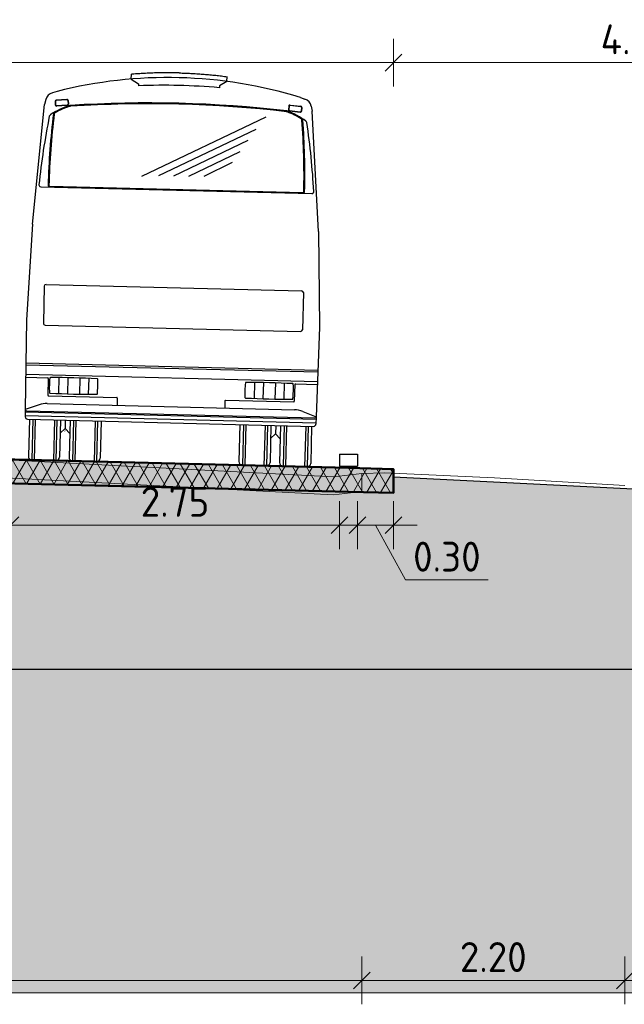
# Model space of a CAD drawing. Header units: metres. Extents: x -54 to 109, y -117 to 84.
# Tile 24 of 256: x -30.31 to -25.26, y -77.15 to -68.92. Entities that reach past the tile are written whole.
import ezdxf

# ---------------------------------------------------------------- set-up
doc = ezdxf.new("R2010")
doc.units = ezdxf.units.M
doc.linetypes.add('AL-NAP_LIJN', pattern=[15.25, 12, -1.5, 0.25, -1.5])
doc.layers.get('Defpoints').update_dxf_attribs({"color": 151})
for name, color, linetype, lineweight in [('B-WE-GW-MAAIVELD-GD', 253, 'Continuous', 18), ('N-WE-GR-BOOM-S', 90, 'Continuous', 25), ('N-WE-VH-VERHARDING-GD', 252, 'Continuous', 50), ('N-WE-VH-VERHARDING_ASFALT_DEKLAAG-AD', 252, 'Continuous', 18), ('N-WE-VW-MARKERING-GD', 7, 'Continuous', 35), ('N-WE-VW-MARKERING-S', 7, 'Continuous', 25), ('X-XX-AL-AANKLEDING-SD', 7, 'Continuous', 25), ('X-XX-AL-M', 7, 'Continuous', 18), ('X-XX-AL-NAP-GD', 7, 'AL-NAP_LIJN', 25), ('X-XX-AL_BINDEND-M', 10, 'Continuous', 18)]:
    doc.layers.add(name, color=color, linetype=linetype, lineweight=lineweight)
doc.layers.add('N-WE-GW-GROND_ZAND_DRAINEERZAND-V', color=7, linetype='Continuous', lineweight=18, true_color=0xf6e8be)
doc.layers.add('N-WE-GW-GROND_ZAND_FUNDERINGSZAND-V', color=7, linetype='Continuous', lineweight=18, true_color=0xf8ed6b)
doc.styles.add('NLCS-ISO-M100-T25', font='NLCS-ISO.ttf', dxfattribs={"height": 0.25})
doc.dimstyles.new('NLCS-M100-T25-SCHRAP_L2_H2', dxfattribs={"dimscale": 0.1, "dimtxt": 2.5, "dimasz": 1.4, "dimexe": 2, "dimexo": 2, "dimgap": 0.7, "dimtad": 1, "dimzin": 0, "dimdsep": 46, "dimtxsty": 'NLCS-ISO-M100-T25', "dimblk": 'OBLIQUE', "dimcen": 0, "dimdle": 2, "dimclrd": 256, "dimclre": 256, "dimclrt": 256, "dimazin": 0, "dimtfac": 1, "dimtdec": 3, "dimtofl": 0, "dimtmove": 0, "dimatfit": 3, "dimldrblk": 'OBLIQUE', "dimfxl": 2, "dimfxlon": 1, "dimtfillclr": 256, "dimtolj": 1, "dimtzin": 0, "dimlwd": -1, "dimlwe": -1, "dimarcsym": 0})

# ---------------------------------------------------------------- blocks, each defined once
blk = doc.blocks.new('VW-MARKERING_015')
at = {"layer": 'N-WE-VW-MARKERING-S'}
for p, q in [((-0.075, 0.1), (0.075, 0.1)), ((-0.075, 0.1), (-0.075, 0)), ((0.075, 0.1), (0.075, 0)), ((-0.075, 0), (0.075, 0))]:
    blk.add_line(p, q, dxfattribs=at)
blk = doc.blocks.new('_Oblique')
at = {"color": 0, "linetype": 'ByBlock', "lineweight": -2}
blk.add_line((-0.5, -0.5), (0.5, 0.5), dxfattribs=at)
blk = doc.blocks.new('*D276')
at = {"layer": 'Defpoints', "color": 0, "transparency": 16777216}
for p in [(-30.3851, -72.5794), (-27.6351, -72.6491), (-27.6351, -73.143)]:
    blk.add_point(p, dxfattribs=at)
at = {"layer": 'X-XX-AL_BINDEND-M', "transparency": 16777216}
for p, q in [((-30.3851, -72.943), (-30.3851, -73.343)), ((-27.6351, -72.943), (-27.6351, -73.343)), ((-30.5851, -73.143), (-27.4351, -73.143))]:
    blk.add_line(p, q, dxfattribs=at)
at = {"layer": 'X-XX-AL_BINDEND-M', "transparency": 16777216, "xscale": 0.14, "yscale": 0.14, "zscale": 0.14, "rotation": 180}
blk.add_blockref('_Oblique', (-30.3851, -73.143), dxfattribs=at)
at = {"layer": 'X-XX-AL_BINDEND-M', "transparency": 16777216, "xscale": 0.14, "yscale": 0.14, "zscale": 0.14}
blk.add_blockref('_Oblique', (-27.6351, -73.143), dxfattribs=at)
at = {"layer": 'X-XX-AL_BINDEND-M', "transparency": 16777216, "insert": (-29.0101, -72.948), "char_height": 0.25, "attachment_point": 5, "style": 'NLCS-ISO-M100-T25'}
blk.add_mtext('\\A1;2.75', dxfattribs=at)
blk = doc.blocks.new('*D277')
at = {"layer": 'Defpoints', "color": 0, "transparency": 16777216}
for p in [(-27.4851, -72.6491), (-27.1851, -72.674), (-27.1851, -73.143)]:
    blk.add_point(p, dxfattribs=at)
at = {"layer": 'X-XX-AL_BINDEND-M', "transparency": 16777216}
for p, q in [((-27.4851, -72.943), (-27.4851, -73.343)), ((-27.1851, -72.943), (-27.1851, -73.343)), ((-27.6851, -73.143), (-26.9851, -73.143)), ((-27.3351, -73.143), (-27.0832, -73.6016)), ((-27.0832, -73.6016), (-26.3932, -73.6016))]:
    blk.add_line(p, q, dxfattribs=at)
at = {"layer": 'X-XX-AL_BINDEND-M', "transparency": 16777216, "xscale": 0.14, "yscale": 0.14, "zscale": 0.14, "rotation": 180}
blk.add_blockref('_Oblique', (-27.4851, -73.143), dxfattribs=at)
at = {"layer": 'X-XX-AL_BINDEND-M', "transparency": 16777216, "xscale": 0.14, "yscale": 0.14, "zscale": 0.14}
blk.add_blockref('_Oblique', (-27.1851, -73.143), dxfattribs=at)
at = {"layer": 'X-XX-AL_BINDEND-M', "transparency": 16777216, "insert": (-26.7382, -73.4066), "char_height": 0.25, "attachment_point": 5, "style": 'NLCS-ISO-M100-T25'}
blk.add_mtext('\\A1;0.30', dxfattribs=at)
blk = doc.blocks.new('*D278')
at = {"layer": 'Defpoints', "color": 0, "transparency": 16777216}
for p in [(-27.1851, -69.2772), (-34.1851, -72.674), (-27.1851, -72.674)]:
    blk.add_point(p, dxfattribs=at)
at = {"layer": 'X-XX-AL_BINDEND-M', "transparency": 16777216}
for p, q in [((-34.1851, -69.4772), (-34.1851, -69.0772)), ((-27.1851, -69.4772), (-27.1851, -69.0772)), ((-34.3851, -69.2772), (-26.9851, -69.2772))]:
    blk.add_line(p, q, dxfattribs=at)
at = {"layer": 'X-XX-AL_BINDEND-M', "transparency": 16777216, "xscale": 0.14, "yscale": 0.14, "zscale": 0.14, "rotation": 180}
blk.add_blockref('_Oblique', (-34.1851, -69.2772), dxfattribs=at)
at = {"layer": 'X-XX-AL_BINDEND-M', "transparency": 16777216, "xscale": 0.14, "yscale": 0.14, "zscale": 0.14}
blk.add_blockref('_Oblique', (-27.1851, -69.2772), dxfattribs=at)
at = {"layer": 'X-XX-AL_BINDEND-M', "transparency": 16777216, "insert": (-30.6851, -69.0822), "char_height": 0.25, "attachment_point": 5, "style": 'NLCS-ISO-M100-T25'}
blk.add_mtext('\\A1;7.00', dxfattribs=at)
blk = doc.blocks.new('*D279')
at = {"layer": 'Defpoints', "color": 0, "transparency": 16777216}
for p in [(-23.1351, -69.2772), (-27.1851, -72.674), (-23.1351, -72.9452)]:
    blk.add_point(p, dxfattribs=at)
at = {"layer": 'X-XX-AL-M', "transparency": 16777216}
for p, q in [((-27.1851, -69.4772), (-27.1851, -69.0772)), ((-23.1351, -69.4772), (-23.1351, -69.0772)), ((-27.3851, -69.2772), (-22.9351, -69.2772))]:
    blk.add_line(p, q, dxfattribs=at)
at = {"layer": 'X-XX-AL-M', "transparency": 16777216, "xscale": 0.14, "yscale": 0.14, "zscale": 0.14, "rotation": 180}
blk.add_blockref('_Oblique', (-27.1851, -69.2772), dxfattribs=at)
at = {"layer": 'X-XX-AL-M', "transparency": 16777216, "xscale": 0.14, "yscale": 0.14, "zscale": 0.14}
blk.add_blockref('_Oblique', (-23.1351, -69.2772), dxfattribs=at)
at = {"layer": 'X-XX-AL-M', "transparency": 16777216, "insert": (-25.1601, -69.0822), "char_height": 0.25, "attachment_point": 5, "style": 'NLCS-ISO-M100-T25'}
blk.add_mtext('\\A1;4.05', dxfattribs=at)
blk = doc.blocks.new('*D325')
at = {"layer": 'B-WE-GW-MAAIVELD-GD', "transparency": 16777216}
for p, q in [((-33.9261, -76.7483), (-33.9261, -77.1483)), ((-27.4498, -76.7483), (-27.4498, -77.1483)), ((-34.1261, -76.9483), (-27.2498, -76.9483))]:
    blk.add_line(p, q, dxfattribs=at)
at = {"layer": 'Defpoints', "color": 0, "transparency": 16777216}
for p in [(-33.9261, -72.8426), (-27.4498, -72.8616), (-27.4498, -76.9483)]:
    blk.add_point(p, dxfattribs=at)
at = {"layer": 'B-WE-GW-MAAIVELD-GD', "transparency": 16777216, "xscale": 0.14, "yscale": 0.14, "zscale": 0.14}
for p, rotation in [((-33.9261, -76.9483), 179.9999999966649), ((-27.4498, -76.9483), 359.9999999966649)]:
    blk.add_blockref('_Oblique', p, dxfattribs=dict(at, rotation=rotation))
at = {"layer": 'B-WE-GW-MAAIVELD-GD', "transparency": 16777216, "insert": (-30.6879, -76.7533), "char_height": 0.25, "attachment_point": 5, "rotation": 360, "style": 'NLCS-ISO-M100-T25'}
blk.add_mtext('\\A1;6.48', dxfattribs=at)
blk = doc.blocks.new('*D368')
at = {"layer": 'B-WE-GW-MAAIVELD-GD', "transparency": 16777216}
for p, q in [((-27.4498, -76.7483), (-27.4498, -77.1483)), ((-25.2515, -76.7483), (-25.2515, -77.1483)), ((-27.6498, -76.9483), (-25.0515, -76.9483))]:
    blk.add_line(p, q, dxfattribs=at)
at = {"layer": 'Defpoints', "color": 0, "transparency": 16777216}
for p in [(-25.2515, -72.812), (-27.4498, -72.8616), (-25.2515, -76.9483)]:
    blk.add_point(p, dxfattribs=at)
at = {"layer": 'B-WE-GW-MAAIVELD-GD', "transparency": 16777216, "xscale": 0.14, "yscale": 0.14, "zscale": 0.14}
for p, rotation in [((-27.4498, -76.9483), 179.9999999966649), ((-25.2515, -76.9483), 359.9999999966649)]:
    blk.add_blockref('_Oblique', p, dxfattribs=dict(at, rotation=rotation))
at = {"layer": 'B-WE-GW-MAAIVELD-GD', "transparency": 16777216, "insert": (-26.3506, -76.7533), "char_height": 0.25, "attachment_point": 5, "rotation": 360, "style": 'NLCS-ISO-M100-T25'}
blk.add_mtext('\\A1;2.20', dxfattribs=at)
blk = doc.blocks.new('*D369')
at = {"layer": 'B-WE-GW-MAAIVELD-GD', "transparency": 16777216}
for p, q in [((-25.2515, -76.7483), (-25.2515, -77.1483)), ((-17.8218, -76.7483), (-17.8218, -77.1483)), ((-25.4515, -76.9483), (-17.6218, -76.9483))]:
    blk.add_line(p, q, dxfattribs=at)
at = {"layer": 'Defpoints', "color": 0, "transparency": 16777216}
for p in [(-25.2515, -72.812), (-17.8218, -74.8368), (-17.8218, -76.9483)]:
    blk.add_point(p, dxfattribs=at)
at = {"layer": 'B-WE-GW-MAAIVELD-GD', "transparency": 16777216, "xscale": 0.14, "yscale": 0.14, "zscale": 0.14}
for p, rotation in [((-25.2515, -76.9483), 179.9999999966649), ((-17.8218, -76.9483), 359.9999999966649)]:
    blk.add_blockref('_Oblique', p, dxfattribs=dict(at, rotation=rotation))
at = {"layer": 'B-WE-GW-MAAIVELD-GD', "transparency": 16777216, "insert": (-21.5367, -76.7533), "char_height": 0.25, "attachment_point": 5, "rotation": 360, "style": 'NLCS-ISO-M100-T25'}
blk.add_mtext('\\A1;7.43', dxfattribs=at)
blk = doc.blocks.new('SAL-AANKLEDING_BUS_ACHTERAANZICHT-D')
for p, q in [((-0.4, 3.2034), (-0.4, 3.2438)), ((0.4, 3.2034), (0.4, 3.2438)), ((-0.4, 3.2036), (-0.338, 3.1649)), ((-0.338, 3.1649), (-0.338, 3.1497)), ((0.4, 3.2036), (0.338, 3.1649)), ((0.338, 3.1649), (0.338, 3.1497)), ((-1.017, 3.0846), (-1.0553, 3.073)), ((1.017, 3.0846), (1.0553, 3.073)), ((-1.195, 1.97), (-1.1179, 2.9741)), ((-1.1099, 3.0146), (-1.1179, 2.9741)), ((-1.0317, 3.0015), (-1.0291, 2.9716)), ((-1.0292, 3.0017), (-1.0266, 2.9718)), ((-0.933, 3.0202), (-1.0226, 3.0123)), ((-0.9327, 3.0177), (-1.0224, 3.0098)), ((-0.9288, 2.9728), (-1.0185, 2.965)), ((-0.9286, 2.9704), (-1.0183, 2.9625)), ((-0.9246, 3.0109), (-0.922, 2.981)), ((-0.9221, 3.0111), (-0.9195, 2.9812)), ((0.9221, 3.0111), (0.9195, 2.9812)), ((0.9246, 3.0109), (0.922, 2.981)), ((0.9286, 2.9704), (1.0183, 2.9625)), ((0.9288, 2.9728), (1.0185, 2.965)), ((0.9327, 3.0177), (1.0224, 3.0098)), ((0.933, 3.0202), (1.0226, 3.0123)), ((1.0292, 3.0017), (1.0266, 2.9718)), ((1.0317, 3.0015), (1.0291, 2.9716)), ((1.1099, 3.0146), (1.1179, 2.9741)), ((1.195, 1.97), (1.1179, 2.9741)), ((-1.1338, 2.2849), (1.1338, 2.2849)), ((-1.0575, 2.2919), (1.0575, 2.2919)), ((-1.195, 1.97), (-1.225, 1.17)), ((1.195, 1.97), (1.225, 1.17)), ((-1.083, 1.455), (-1.083, 1.145)), ((-1.068, 1.47), (1.068, 1.47)), ((1.083, 1.455), (1.083, 1.145)), ((-1.225, 1.17), (-1.216, 0.4204)), ((1.225, 1.17), (1.216, 0.4204)), ((-1.068, 1.13), (1.068, 1.13)), ((-1.2207, 0.81), (1.2207, 0.81)), ((-1.2205, 0.795), (1.2205, 0.795)), ((-1.2195, 0.715), (1.2195, 0.715)), ((-1.2192, 0.69), (-1.035, 0.69)), ((-1.03, 0.685), (-1.03, 0.545)), ((-0.9425, 0.6941), (-0.9425, 0.5609)), ((-0.8675, 0.6949), (-0.8675, 0.5601)), ((-0.7675, 0.6949), (-0.7675, 0.5601)), ((-0.6925, 0.6941), (-0.6925, 0.5609)), ((0.6925, 0.6941), (0.6925, 0.5609)), ((0.7675, 0.6949), (0.7675, 0.5601)), ((0.8675, 0.6949), (0.8675, 0.5601)), ((0.9425, 0.6941), (0.9425, 0.5609)), ((1.03, 0.685), (1.03, 0.545)), ((1.035, 0.69), (1.2192, 0.69)), ((-1.025, 0.54), (-0.455, 0.54)), ((-0.45, 0.535), (-0.45, 0.4743)), ((0.45, 0.535), (0.45, 0.4743)), ((0.455, 0.54), (1.025, 0.54)), ((-1.1017, 0.4622), (-1.216, 0.4204)), ((-1.216, 0.4203), (-1.2152, 0.3598)), ((-1.0331, 0.4743), (1.0331, 0.4743)), ((1.1018, 0.4622), (1.216, 0.4204)), ((1.216, 0.4203), (1.2152, 0.3598)), ((-1.2157, 0.4), (1.2157, 0.4)), ((-1.2154, 0.37), (1.2154, 0.37)), ((-1.206, 0.4105), (1.206, 0.4105)), ((-1.1952, 0.34), (1.1952, 0.34)), ((-1.18, 0.34), (-1.18, 0.03)), ((-1.15, 0.34), (-1.15, 0)), ((-1.13, 0.34), (-1.13, 0)), ((-0.97, 0.34), (-0.97, 0)), ((-0.95, 0.34), (-0.95, 0)), ((-0.92, 0.34), (-0.92, 0.03)), ((-0.88, 0.34), (-0.88, 0.27)), ((-0.84, 0.34), (-0.84, 0.03)), ((-0.81, 0.34), (-0.81, 0)), ((-0.79, 0.34), (-0.79, 0)), ((-0.63, 0.34), (-0.63, 0)), ((-0.61, 0.34), (-0.61, 0)), ((-0.58, 0.34), (-0.58, 0.03)), ((0.58, 0.34), (0.58, 0.03)), ((0.61, 0.34), (0.61, 0)), ((0.63, 0.34), (0.63, 0)), ((0.79, 0.34), (0.79, 0)), ((0.81, 0.34), (0.81, 0)), ((0.84, 0.34), (0.84, 0.03)), ((0.88, 0.34), (0.88, 0.27)), ((0.92, 0.34), (0.92, 0.03)), ((0.95, 0.34), (0.95, 0)), ((0.97, 0.34), (0.97, 0)), ((1.13, 0.34), (1.13, 0)), ((1.15, 0.34), (1.15, 0)), ((1.18, 0.34), (1.18, 0.03)), ((-0.88, 0.27), (-0.92, 0.23)), ((-0.88, 0.27), (-0.84, 0.23)), ((-0.88, 0.25), (-0.8786, 0.2486)), ((0.88, 0.27), (0.84, 0.23)), ((0.88, 0.27), (0.92, 0.23))]:
    blk.add_line(p, q)
for points in [[(-0.29, 2.3932), (0.7358, 2.9158)], [(-0.1498, 2.4025), (0.653, 2.8111)], [(-0.0247, 2.4037), (0.5893, 2.7165)], [(0.1015, 2.405), (0.526, 2.6225)], [(0.229, 2.4062), (0.4631, 2.5291)], [(-1.15, 0), (-0.95, 0)], [(-0.81, 0), (-0.61, 0)], [(0.61, 0), (0.81, 0)], [(0.95, 0), (1.15, 0)]]:
    blk.add_lwpolyline(points)
for points in [[(0, 3.265, 0), (-0.0123, 3.265, 0), (-0.0244, 3.2649, 0), (-0.0365, 3.2648, 0), (-0.049, 3.2647, 0), (-0.0608, 3.2645, 0), (-0.0734, 3.2643, 0), (-0.0855, 3.264, 0), (-0.0975, 3.2637, 0), (-0.1099, 3.2634, 0), (-0.1223, 3.263, 0), (-0.1342, 3.2626, 0), (-0.1466, 3.2621, 0), (-0.1589, 3.2616, 0), (-0.1709, 3.2611, 0), (-0.183, 3.2606, 0), (-0.1953, 3.2599, 0), (-0.2075, 3.2593, 0), (-0.2198, 3.2586, 0), (-0.232, 3.2578, 0), (-0.2442, 3.2571, 0), (-0.2561, 3.2563, 0), (-0.2687, 3.2554, 0), (-0.2806, 3.2545, 0), (-0.2929, 3.2536, 0), (-0.3051, 3.2526, 0), (-0.317, 3.2516, 0), (-0.3294, 3.2505, 0), (-0.3415, 3.2495, 0), (-0.3535, 3.2484, 0), (-0.3658, 3.2472, 0), (-0.3781, 3.2459, 0), (-0.3899, 3.2447, 0), (-0.4, 3.2437, 0)], [(0, 3.265, 0), (0.0123, 3.265, 0), (0.0244, 3.2649, 0), (0.0365, 3.2648, 0), (0.049, 3.2647, 0), (0.0608, 3.2645, 0), (0.0734, 3.2643, 0), (0.0855, 3.264, 0), (0.0975, 3.2637, 0), (0.1099, 3.2634, 0), (0.1223, 3.263, 0), (0.1342, 3.2626, 0), (0.1466, 3.2621, 0), (0.1589, 3.2616, 0), (0.1709, 3.2611, 0), (0.183, 3.2606, 0), (0.1953, 3.2599, 0), (0.2075, 3.2593, 0), (0.2198, 3.2586, 0), (0.232, 3.2578, 0), (0.2442, 3.2571, 0), (0.2561, 3.2563, 0), (0.2687, 3.2554, 0), (0.2806, 3.2545, 0), (0.2929, 3.2536, 0), (0.3051, 3.2526, 0), (0.317, 3.2516, 0), (0.3294, 3.2505, 0), (0.3415, 3.2495, 0), (0.3535, 3.2484, 0), (0.3658, 3.2472, 0), (0.3781, 3.2459, 0), (0.3899, 3.2447, 0), (0.4, 3.2437, 0)]]:
    blk.add_polyline3d(points)
for centre, radius, start, end in [((0, -0.5248), 3.75, 90, 105.73569), ((0, -0.5248), 3.75, 74.26431, 90), ((0, -2.4401), 5.6, 86.53969, 93.46031), ((-1.032, 2.9964), 0.08, 106.91966, 166.9197), ((1.032, 2.9964), 0.08, 13.0803, 73.08034), ((-0.7191, 2.3952), 0.605, 108.78998, 125.24802), ((-1.0217, 3.0024), 0.01, 95.00657, 184.98419), ((-1.0217, 3.0024), 0.0075, 95.00657, 184.98419), ((-1.0191, 2.9725), 0.01, 184.98602, 274.99789), ((-1.0191, 2.9725), 0.0075, 184.98602, 274.99789), ((-0.9321, 3.0102), 0.01, 4.98594, 94.99853), ((-0.9321, 3.0102), 0.0075, 4.98594, 94.99853), ((-0.9295, 2.9803), 0.0075, 275.00458, 4.98779), ((-0.9295, 2.9803), 0.01, 275.00458, 4.98779), ((-0.8966, 2.9157), 0.055, 95.17018, 108.83322), ((-0.8966, 2.9157), 0.048, 95.17018, 108.83322), ((0, -6.9938), 10.005, 84.79298, 95.1702), ((0, -6.9938), 9.998, 84.79298, 95.1702), ((0.8966, 2.9157), 0.048, 71.16678, 84.82982), ((0.8966, 2.9157), 0.055, 71.16678, 84.82982), ((0.7191, 2.3952), 0.605, 54.75198, 71.21002), ((0.9295, 2.9803), 0.01, 175.01221, 264.99542), ((0.9295, 2.9803), 0.0075, 175.01221, 264.99542), ((0.9321, 3.0102), 0.01, 85.00147, 175.01406), ((0.9321, 3.0102), 0.0075, 85.00147, 175.01406), ((1.0191, 2.9725), 0.01, 265.00211, 355.01398), ((1.0191, 2.9725), 0.0075, 265.00211, 355.01398), ((1.0218, 3.0024), 0.0075, 355.01581, 84.99343), ((1.0218, 3.0024), 0.01, 355.01581, 84.99343), ((-1.0567, 2.8729), 0.02, 125.24843, 170.13156), ((5.0825, 2.2855), 6.155, 174.29202, 179.86552), ((5.0825, 2.2855), 6.148, 174.29202, 179.86552), ((-1.0221, 2.8956), 0.02, 120.76128, 174.29176), ((-1.0221, 2.8956), 0.013, 120.76128, 174.29176), ((-0.7191, 2.3952), 0.598, 108.78998, 121.20297), ((0.7191, 2.3952), 0.598, 58.79704, 71.21002), ((1.0221, 2.8956), 0.013, 5.70824, 59.23872), ((1.0221, 2.8956), 0.02, 5.70824, 59.23872), ((-5.0825, 2.2855), 6.148, 0.13448, 5.70798), ((-5.0825, 2.2855), 6.155, 0.13448, 5.70798), ((1.0567, 2.8729), 0.02, 9.86844, 54.75157), ((4.9875, 1.8215), 6.155, 170.13112, 175.53114), ((-4.9875, 1.8215), 6.155, 4.46886, 9.86888), ((-1.1338, 2.2999), 0.015, 175.53044, 270), ((-1.0575, 2.2999), 0.015, 179.86571, 270), ((-1.0575, 2.2999), 0.008, 179.86571, 270), ((1.0575, 2.2999), 0.015, 270, 0.13429), ((1.0575, 2.2999), 0.008, 270, 0.13429), ((1.1338, 2.2999), 0.015, 270, 4.46956), ((-1.068, 1.455), 0.015, 90, 180), ((1.068, 1.455), 0.015, 0, 90), ((-1.068, 1.145), 0.015, 180, 270), ((1.068, 1.145), 0.015, 270, 0), ((-1.035, 0.685), 0.005, 0, 90), ((-0.1102, 0.6275), 0.9098, 176.18347, 183.81659), ((-1.013, 0.6877), 0.005, 91.40993, 176.18834), ((-0.8175, -7.2816), 7.9767, 88.59502, 91.4053), ((-0.622, 0.6877), 0.005, 3.81166, 88.59007), ((-1.5248, 0.6275), 0.9098, 356.18359, 3.81653), ((1.5248, 0.6275), 0.9098, 176.18347, 183.81641), ((0.622, 0.6877), 0.005, 91.40993, 176.18834), ((0.8175, -7.2816), 7.9767, 88.5947, 91.40498), ((1.013, 0.6877), 0.005, 3.81166, 88.59007), ((0.1102, 0.6275), 0.9098, 356.18341, 3.81653), ((1.035, 0.685), 0.005, 90, 180), ((-1.025, 0.545), 0.005, 180, 270), ((-1.013, 0.5673), 0.005, 183.81166, 268.59006), ((-0.8175, 8.5366), 7.9767, 268.5947, 271.40533), ((-0.622, 0.5673), 0.005, 271.40994, 356.18834), ((-0.455, 0.535), 0.005, 0, 90), ((0.455, 0.535), 0.005, 90, 180), ((0.622, 0.5673), 0.005, 183.81166, 268.59006), ((0.8175, 8.5366), 7.9767, 268.59467, 271.4053), ((1.013, 0.5673), 0.005, 271.40994, 356.18834), ((1.025, 0.545), 0.005, 270, 0), ((-1.206, 0.4205), 0.01, 180, 269.31174), ((-1.0331, 0.2743), 0.2, 89.99993, 110.0825), ((1.0331, 0.2743), 0.2, 69.91769, 90), ((1.206, 0.4205), 0.01, 270.69382, 0), ((-1.1952, 0.36), 0.02, 180, 269.30615), ((1.1952, 0.36), 0.02, 270.69104, 0), ((-1.15, 0.03), 0.03, 180, 270), ((-0.95, 0.03), 0.03, 270, 0), ((-0.81, 0.03), 0.03, 180, 270), ((-0.61, 0.03), 0.03, 270, 0), ((0.61, 0.03), 0.03, 180, 270), ((0.81, 0.03), 0.03, 270, 0), ((0.95, 0.03), 0.03, 180, 270), ((1.15, 0.03), 0.03, 270, 0)]:
    blk.add_arc(centre, radius, start, end)

msp = doc.modelspace()

# ---------------------------------------------------------------- hatches: boundary and pattern name
at = {"layer": 'N-WE-GW-GROND_ZAND_DRAINEERZAND-V'}
h = msp.add_hatch(color=256, dxfattribs=at)
h.dxf.hatch_style = 1
h.paths.add_polyline_path([(-34.1851, -72.874), (-33.8101, -72.8646), (-30.9101, -72.7921), (-30.6851, -72.7865), (-30.4601, -72.7921), (-27.5601, -72.8646), (-27.1851, -72.874), (-27.1851, -72.674), (-27.5601, -72.6646), (-30.4601, -72.5921), (-30.6851, -72.5865), (-30.9101, -72.5921), (-33.8101, -72.6646), (-34.1851, -72.674)])
at = {"layer": 'N-WE-GW-GROND_ZAND_FUNDERINGSZAND-V'}
h = msp.add_hatch(color=256, dxfattribs=at)
h.dxf.hatch_style = 1
h.paths.add_polyline_path([(-25.181, -72.8429), (-27.1851, -72.7427), (-27.1851, -72.874), (-27.4892, -72.8664), (-27.6869, -72.8903), (-28.7682, -72.8344), (-30.6851, -72.7865), (-30.9101, -72.7921), (-34.1851, -72.874), (-34.1851, -72.7117), (-38.2349, -73.0103), (-38.2351, -73.0648), (-38.2351, -73.2648), (-41.8352, -73.3548), (-41.8352, -73.1548), (-41.9436, -73.1602), (-42.6804, -73.2986), (-43.4177, -73.5982), (-43.6864, -73.7105), (-45.5072, -73.7278), (-48.1868, -73.8482), (-51.3914, -73.953), (-51.3914, -77.0526), (-11.3914, -77.0526), (-11.3914, -76.0526), (-11.6617, -76.0245), (-12.9422, -75.9), (-13.8553, -74.9596), (-14.0059, -74.7963), (-14.5336, -74.7793), (-15.5094, -74.7449), (-15.5094, -74.8949), (-15.6265, -74.8982), (-15.7286, -74.8952), (-17.5244, -74.844), (-17.7998, -74.8334), (-17.8218, -74.8368), (-17.8218, -74.6868), (-18.0512, -74.7112), (-18.3556, -74.6311), (-19.7563, -74.3761), (-22.5097, -74.0109)])
h = msp.add_hatch(color=256, dxfattribs=at)
h.dxf.hatch_style = 1
h.paths.add_polyline_path([(-27.6869, -72.8903), (-27.4892, -72.8664), (-27.5601, -72.8646), (-28.7682, -72.8344)])
at = {"layer": 'N-WE-VH-VERHARDING_ASFALT_DEKLAAG-AD', "linetype": 'Continuous', "lineweight": 18}
h = msp.add_hatch(dxfattribs=at)
h.set_pattern_fill('AVH-ASFALT', color=252, scale=0.1, style=0, pattern_type=2)
h.set_pattern_definition([(60, (0, 0), (-0.08660254, 0.05), []), (120, (0, 0), (-0.08660254, -0.05), [])])
h.paths.add_polyline_path([(-34.1851, -72.874), (-33.8101, -72.8646), (-30.9101, -72.7921), (-30.6851, -72.7865), (-30.4601, -72.7921), (-27.5601, -72.8646), (-27.1851, -72.874), (-27.1851, -72.674), (-27.5601, -72.6646), (-30.4601, -72.5921), (-30.6851, -72.5865), (-30.9101, -72.5921), (-33.8101, -72.6646), (-34.1851, -72.674)])

# ---------------------------------------------------------------- linework, layer by layer
at = {"layer": 'B-WE-GW-MAAIVELD-GD'}
for points in [[(-42.6804, -73.2986), (-41.4317, -73.0641), (-41.4247, -73.0634), (-41.4234, -73.0631), (-41.2544, -73.1018), (-39.8006, -73.0667), (-39.1114, -73.0417), (-39.0482, -73.0513), (-38.9578, -73.0636), (-33.9501, -72.6944), (-33.9278, -72.6927), (-33.9261, -72.6926), (-33.4923, -72.6574), (-30.9362, -72.5982), (-30.5833, -72.5889), (-29.6744, -72.6375), (-27.6869, -72.7403), (-27.4498, -72.7116), (-27.2566, -72.706), (-26.3409, -72.749), (-25.2515, -72.812)], [(-33.9261, -72.6926), (-33.9261, -72.8426), (-33.4923, -72.8074), (-30.9362, -72.7482), (-30.5833, -72.7389), (-29.6744, -72.7875), (-27.6869, -72.8903), (-27.4498, -72.8616), (-27.4498, -72.7116)]]:
    msp.add_lwpolyline(points, dxfattribs=at)
at = {"layer": 'N-WE-GR-BOOM-S'}
msp.add_line((-23.1351, -72.9452), (-27.1851, -72.7427), dxfattribs=at)
at = {"layer": 'N-WE-GW-GROND_ZAND_FUNDERINGSZAND-V', "flags": 128}
msp.add_lwpolyline([(-51.3914, -73.953), (-51.3914, -77.0526), (-11.3914, -77.0526), (-11.3914, -76.0526)], dxfattribs=at)
at = {"layer": 'N-WE-VH-VERHARDING-GD', "flags": 128}
msp.add_lwpolyline([(-34.1851, -72.874), (-33.8101, -72.8646), (-30.9101, -72.7921), (-30.6851, -72.7865), (-30.4601, -72.7921), (-27.5601, -72.8646), (-27.1851, -72.874), (-27.1851, -72.674), (-27.5601, -72.6646), (-30.4601, -72.5921), (-30.6851, -72.5865), (-30.9101, -72.5921), (-33.8101, -72.6646), (-34.1851, -72.674)], close=True, dxfattribs=at)
at = {"layer": 'X-XX-AL-NAP-GD'}
msp.add_line((-51.3914, -74.3457), (-11.3914, -74.3457), dxfattribs=at)

# ---------------------------------------------------------------- block references
at = {"layer": 'N-WE-VW-MARKERING-GD'}
msp.add_blockref('VW-MARKERING_015', (-27.5601, -72.6491), dxfattribs=at)
at = {"layer": 'X-XX-AL-AANKLEDING-SD', "rotation": 358.5679038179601}
msp.add_blockref('SAL-AANKLEDING_BUS_ACHTERAANZICHT-D', (-29.0562, -72.6272), dxfattribs=at)

# ---------------------------------------------------------------- dimensions: what is measured, and where the dimension line sits
at = {"layer": 'B-WE-GW-MAAIVELD-GD'}
for base, p1, p2, picture, middle in [((-25.2515, -76.9483), (-27.4498, -72.8616), (-25.2515, -72.812), '*D368', (-26.3506, -76.7533)), ((-17.8218, -76.9483), (-25.2515, -72.812), (-17.8218, -74.8368), '*D369', (-21.5367, -76.7533)), ((-27.4498, -76.9483), (-33.9261, -72.8426), (-27.4498, -72.8616), '*D325', (-30.6879, -76.7533))]:
    dim = msp.add_linear_dim(base=base, p1=p1, p2=p2, angle=360, dimstyle='NLCS-M100-T25-SCHRAP_L2_H2', override={"dimtmove": 1}, dxfattribs=at)
    dim.commit()
    dim.dimension.update_dxf_attribs({"geometry": picture, "text_midpoint": middle})
at = {"layer": 'X-XX-AL-M'}
dim = msp.add_linear_dim(base=(-23.1351, -69.2772), p1=(-27.1851, -72.674), p2=(-23.1351, -72.9452), dimstyle='NLCS-M100-T25-SCHRAP_L2_H2', override={"dimtmove": 1}, dxfattribs=at)
dim.commit()
dim.dimension.update_dxf_attribs({"geometry": '*D279', "text_midpoint": (-25.1601, -69.0822)})
at = {"layer": 'X-XX-AL_BINDEND-M'}
for base, p1, p2, picture, middle in [((-27.1851, -69.2772), (-34.1851, -72.674), (-27.1851, -72.674), '*D278', (-30.6851, -69.0822)), ((-27.6351, -73.143), (-30.3851, -72.5794), (-27.6351, -72.6491), '*D276', (-29.0101, -72.948))]:
    dim = msp.add_linear_dim(base=base, p1=p1, p2=p2, dimstyle='NLCS-M100-T25-SCHRAP_L2_H2', override={"dimtmove": 1}, dxfattribs=at)
    dim.commit()
    dim.dimension.update_dxf_attribs({"geometry": picture, "text_midpoint": middle})
dim = msp.add_linear_dim(base=(-27.1851, -73.143), p1=(-27.4851, -72.6491), p2=(-27.1851, -72.674), dimstyle='NLCS-M100-T25-SCHRAP_L2_H2', override={"dimtmove": 1}, dxfattribs=at)
dim.commit()
dim.dimension.update_dxf_attribs({"geometry": '*D277', "text_midpoint": (-27.0132, -73.6016), "dimtype": 160})

doc.saveas('drawing.dxf')
